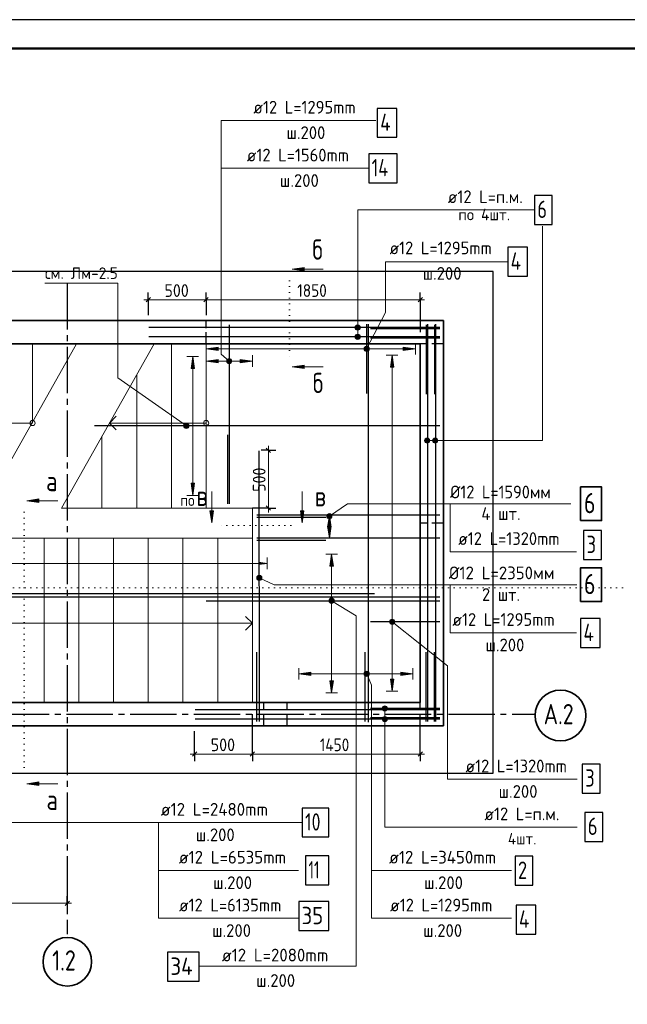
# Model space of a CAD drawing. Header units: millimetres. Extents: x 0 to 21000, y 0 to 14850.
# Tile 3 of 9: x 5428 to 10678, y 6344 to 14850. Entities that reach past the tile are written whole.
import ezdxf

# ---------------------------------------------------------------- set-up
doc = ezdxf.new("R2010")
doc.units = ezdxf.units.MM
for name, pattern in [('______2', [135, 100, -35]), ('______5', [550, 400, -50, 50, -50]), ('______9', [50, 0, -50])]:
    doc.linetypes.add(name, pattern=pattern)
for name, color, linetype, lineweight in [('Standard', 7, 'Continuous', 25), ('Обрамление П-обр. равн.', 7, 'Continuous', 25), ('Общий01', 7, 'Continuous', 13), ('Общий02', 7, 'Continuous', 18), ('Позиционная метка линия выноска', 7, 'Continuous', 13), ('Размерная линия_ общее', 7, 'Continuous', 13), ('Текст_ общее', 7, 'Continuous', 25), ('Фоновоя арматура Х1', 7, 'Continuous', 25)]:
    doc.layers.add(name, color=color, linetype=linetype, lineweight=lineweight)
doc.layers.add('ЖБ Лестница', color=7, linetype='Continuous', lineweight=25, true_color=0xe0e0ff)
doc.layers.add('ЖБ Стена верхний уровень', color=7, linetype='Continuous', lineweight=25, true_color=0x006e00)
doc.layers.add('Оси', color=7, linetype='______5', true_color=0x656565)
doc.styles.add('ISOCPEUR', font='txt')

msp = doc.modelspace()

# ---------------------------------------------------------------- hatches: boundary and pattern name
at = {"layer": 'Обрамление П-обр. равн.', "linetype": 'Continuous', "lineweight": 13, "transparency": 33554687}
msp.add_hatch(color=7, dxfattribs=at).paths.add_polyline_path([(7495.6, 10143), (7565.6, 10153), (7495.6, 10163)])
at = {"layer": 'Общий01', "linetype": 'Continuous', "lineweight": 13, "transparency": 33554687}
for points in [[(7886.2, 12679.4), (7781.2, 12694.4), (7886.2, 12709.4)], [(7886.2, 11835.8), (7781.2, 11850.8), (7886.2, 11865.8)], [(5593.9, 10679.3), (5488.9, 10694.3), (5593.9, 10709.3)], [(7101.7, 10607.8), (7086.7, 10502.8), (7071.7, 10607.8)], [(7884.3, 10607.8), (7869.3, 10502.8), (7854.3, 10607.8)], [(5593.9, 8234.8), (5488.9, 8249.8), (5593.9, 8264.8)]]:
    msp.add_hatch(color=7, dxfattribs=at).paths.add_polyline_path(points, flags=16)
at = {"layer": 'Общий02', "linetype": 'Continuous', "lineweight": 13, "transparency": 33554687}
for points in [[(7143.6, 11991.4), (7038.6, 12006.4), (7143.6, 12021.4)], [(6908.4, 11835.5), (6923.4, 11940.5), (6938.4, 11835.5)], [(7143.6, 11885.6), (7038.6, 11900.6), (7143.6, 11915.6)], [(8630.5, 11847.4), (8645.5, 11952.4), (8660.5, 11847.4)], [(8088.9, 10465.3), (8103.9, 10570.3), (8118.9, 10465.3)], [(8108.4, 10128.3), (8123.4, 10233.3), (8138.4, 10128.3)], [(7943.6, 9184.2), (7838.6, 9199.1), (7943.6, 9214.1)]]:
    msp.add_hatch(color=7, dxfattribs=at).paths.add_polyline_path(points, flags=16)
for points in [[(8742.6, 11991.4), (8847.6, 12006.4), (8742.6, 12021.4)], [(7333.6, 11885.6), (7438.6, 11900.6), (7333.6, 11915.6)], [(6908.4, 10845.8), (6923.4, 10740.8), (6938.4, 10845.8)], [(8088.9, 10475.3), (8103.9, 10370.3), (8118.9, 10475.3)], [(8721.3, 9184.2), (8826.3, 9199.1), (8721.3, 9214.1)], [(8108.4, 9138.6), (8123.4, 9033.6), (8138.4, 9138.6)], [(8630.5, 9153.4), (8645.5, 9048.4), (8660.5, 9153.4)]]:
    msp.add_hatch(color=7, dxfattribs=at).paths.add_polyline_path(points)
at = {"layer": 'Текст_ общее', "linetype": 'Continuous', "lineweight": 13, "transparency": 33554687}
for points in [[(8367.7, 12201.6), (8329, 12201.6), (8325.8, 12190.4)], [(8367.7, 12201.6), (8325.8, 12190.4), (8370.8, 12190.4)], [(8370.8, 12190.4), (8325.8, 12190.4), (8329, 12179.1)], [(8359.6, 12209.7), (8337.1, 12209.7), (8329, 12201.6)], [(8359.6, 12209.7), (8329, 12201.6), (8367.7, 12201.6)], [(8370.8, 12190.4), (8329, 12179.1), (8367.7, 12179.1)], [(8367.7, 12179.1), (8329, 12179.1), (8337.1, 12171)], [(8337.1, 12209.7), (8359.6, 12209.7), (8348.3, 12212.9)], [(8367.7, 12179.1), (8337.1, 12171), (8359.6, 12171)], [(8359.6, 12171), (8337.1, 12171), (8348.3, 12167.9)], [(8367.7, 12121.6), (8329, 12121.6), (8325.8, 12110.4)], [(8367.7, 12121.6), (8325.8, 12110.4), (8370.8, 12110.4)], [(8370.8, 12110.4), (8325.8, 12110.4), (8329, 12099.1)], [(8359.6, 12129.7), (8337.1, 12129.7), (8329, 12121.6)], [(8359.6, 12129.7), (8329, 12121.6), (8367.7, 12121.6)], [(8370.8, 12110.4), (8329, 12099.1), (8367.7, 12099.1)], [(8367.7, 12099.1), (8329, 12099.1), (8337.1, 12091)], [(8337.1, 12129.7), (8359.6, 12129.7), (8348.3, 12132.9)], [(8367.7, 12099.1), (8337.1, 12091), (8359.6, 12091)], [(8359.6, 12091), (8337.1, 12091), (8348.3, 12087.9)], [(8445.6, 11996.1), (8405.6, 12016.8), (8403.2, 12005.4)], [(8445.6, 11996.1), (8403.2, 12005.4), (8437.6, 11987.5)], [(8437.6, 11987.5), (8403.2, 12005.4), (8406.7, 11994.4)], [(8447.9, 12007.5), (8413.6, 12025.3), (8405.6, 12016.8)], [(8447.9, 12007.5), (8405.6, 12016.8), (8445.6, 11996.1)], [(8437.6, 11987.5), (8406.7, 11994.4), (8426.7, 11984.1)], [(8426.7, 11984.1), (8406.7, 11994.4), (8415.2, 11986.5)], [(8444.5, 12018.4), (8424.5, 12028.8), (8413.6, 12025.3)], [(8444.5, 12018.4), (8413.6, 12025.3), (8447.9, 12007.5)], [(8424.5, 12028.8), (8444.5, 12018.4), (8436, 12026.4)], [(7216.6, 11904.6), (7231.2, 11921.7), (7221.5, 11915.2)], [(7231.2, 11921.7), (7216.6, 11904.6), (7217.5, 11893.2)], [(7231.2, 11921.7), (7217.5, 11893.2), (7242.6, 11922.6)], [(7242.6, 11922.6), (7217.5, 11893.2), (7224, 11883.5)], [(7242.6, 11922.6), (7224, 11883.5), (7253.2, 11917.7)], [(7253.2, 11917.7), (7224, 11883.5), (7234.6, 11878.5)], [(7253.2, 11917.7), (7234.6, 11878.5), (7259.7, 11907.9)], [(7259.7, 11907.9), (7234.6, 11878.5), (7246, 11879.4)], [(7259.7, 11907.9), (7246, 11879.4), (7260.6, 11896.5)], [(7260.6, 11896.5), (7246, 11879.4), (7255.7, 11885.9)], [(6845.5, 11342.4), (6858.4, 11360.9), (6849.4, 11353.5)], [(6858.4, 11360.9), (6845.5, 11342.4), (6847.5, 11331.2)], [(6858.4, 11360.9), (6847.5, 11331.2), (6869.7, 11362.8)], [(6869.7, 11362.8), (6847.5, 11331.2), (6854.9, 11322.1)], [(6869.7, 11362.8), (6854.9, 11322.1), (6880.7, 11359)], [(6880.7, 11359), (6854.9, 11322.1), (6865.9, 11318.2)], [(6880.7, 11359), (6865.9, 11318.2), (6888.1, 11349.9)], [(6888.1, 11349.9), (6865.9, 11318.2), (6877.2, 11320.2)], [(6888.1, 11349.9), (6877.2, 11320.2), (6890.1, 11338.6)], [(6890.1, 11338.6), (6877.2, 11320.2), (6886.2, 11327.6)], [(8937.2, 11194.8), (8937.2, 11233.5), (8929.1, 11225.4)], [(8948.4, 11191.6), (8948.4, 11236.6), (8937.2, 11233.5)], [(8948.4, 11191.6), (8937.2, 11233.5), (8937.2, 11194.8)], [(8959.7, 11194.8), (8959.7, 11233.5), (8948.4, 11236.6)], [(8959.7, 11194.8), (8948.4, 11236.6), (8948.4, 11191.6)], [(8967.8, 11202.9), (8967.8, 11225.4), (8959.7, 11233.5)], [(8967.8, 11202.9), (8959.7, 11233.5), (8959.7, 11194.8)], [(9007.2, 11194.8), (9007.2, 11233.5), (8999.1, 11225.4)], [(9018.4, 11191.6), (9018.4, 11236.6), (9007.2, 11233.5)], [(9018.4, 11191.6), (9007.2, 11233.5), (9007.2, 11194.8)], [(9029.7, 11194.8), (9029.7, 11233.5), (9018.4, 11236.6)], [(9029.7, 11194.8), (9018.4, 11236.6), (9018.4, 11191.6)], [(9037.8, 11202.9), (9037.8, 11225.4), (9029.7, 11233.5)], [(9037.8, 11202.9), (9029.7, 11233.5), (9029.7, 11194.8)], [(8929.1, 11202.9), (8929.1, 11225.4), (8925.9, 11214.1)], [(8937.2, 11194.8), (8929.1, 11225.4), (8929.1, 11202.9)], [(8967.8, 11225.4), (8967.8, 11202.9), (8970.9, 11214.1)], [(8999.1, 11202.9), (8999.1, 11225.4), (8995.9, 11214.1)], [(9007.2, 11194.8), (8999.1, 11225.4), (8999.1, 11202.9)], [(9037.8, 11225.4), (9037.8, 11202.9), (9040.9, 11214.1)], [(8105.5, 10538), (8083.8, 10570.1), (8081.6, 10558.8)], [(8105.5, 10538), (8081.6, 10558.8), (8094.2, 10540.2)], [(8094.2, 10540.2), (8081.6, 10558.8), (8085.3, 10547.7)], [(8116.5, 10541.7), (8091.3, 10579), (8083.8, 10570.1)], [(8116.5, 10541.7), (8083.8, 10570.1), (8105.5, 10538)], [(8124.1, 10550.6), (8102.4, 10582.7), (8091.3, 10579)], [(8124.1, 10550.6), (8091.3, 10579), (8116.5, 10541.7)], [(8126.2, 10561.9), (8113.6, 10580.5), (8102.4, 10582.7)], [(8126.2, 10561.9), (8102.4, 10582.7), (8124.1, 10550.6)], [(8113.6, 10580.5), (8126.2, 10561.9), (8122.5, 10572.9)], [(7480.2, 10014.9), (7485.7, 10046.1), (7476.2, 10025.7)], [(7476.2, 10025.7), (7485.7, 10046.1), (7478.1, 10037.2)], [(7489, 10007.3), (7496.5, 10050), (7480.2, 10014.9)], [(7480.2, 10014.9), (7496.5, 10050), (7485.7, 10046.1)], [(7489, 10007.3), (7508, 10048.1), (7496.5, 10050)], [(7500.6, 10005.4), (7508, 10048.1), (7489, 10007.3)], [(7500.6, 10005.4), (7516.9, 10040.5), (7508, 10048.1)], [(7511.3, 10009.3), (7516.9, 10040.5), (7500.6, 10005.4)], [(7511.3, 10009.3), (7520.8, 10029.7), (7516.9, 10040.5)], [(7520.8, 10029.7), (7511.3, 10009.3), (7518.9, 10018.2)], [(8103.8, 9819.9), (8112.8, 9850.2), (8101.1, 9831)], [(8101.1, 9831), (8112.8, 9850.2), (8104.2, 9842.2)], [(8111.7, 9811.3), (8123.9, 9852.9), (8103.8, 9819.9)], [(8103.8, 9819.9), (8123.9, 9852.9), (8112.8, 9850.2)], [(8111.7, 9811.3), (8135.1, 9849.8), (8123.9, 9852.9)], [(8123, 9808.2), (8135.1, 9849.8), (8111.7, 9811.3)], [(8123, 9808.2), (8143.1, 9841.2), (8135.1, 9849.8)], [(8134.1, 9810.9), (8143.1, 9841.2), (8123, 9808.2)], [(8134.1, 9810.9), (8145.8, 9830.1), (8143.1, 9841.2)], [(8145.8, 9830.1), (8134.1, 9810.9), (8142.7, 9818.8)], [(8624.7, 9640.2), (8637.4, 9669.2), (8623.4, 9651.6)], [(8623.4, 9651.6), (8637.4, 9669.2), (8627.9, 9662.3)], [(8631.6, 9630.7), (8648.7, 9670.5), (8624.7, 9640.2)], [(8624.7, 9640.2), (8648.7, 9670.5), (8637.4, 9669.2)], [(8631.6, 9630.7), (8659.5, 9666), (8648.7, 9670.5)], [(8642.3, 9626.2), (8659.5, 9666), (8631.6, 9630.7)], [(8642.3, 9626.2), (8666.4, 9656.5), (8659.5, 9666)], [(8653.7, 9627.5), (8666.4, 9656.5), (8642.3, 9626.2)], [(8653.7, 9627.5), (8667.7, 9645.2), (8666.4, 9656.5)], [(8667.7, 9645.2), (8653.7, 9627.5), (8663.2, 9634.4)], [(8404.3, 9202.1), (8440, 9217), (8429.4, 9221.3)], [(8404.3, 9202.1), (8429.4, 9221.3), (8408.6, 9212.7)], [(8405.7, 9190.5), (8440, 9217), (8404.3, 9202.1)], [(8405.7, 9190.5), (8447.2, 9207.8), (8440, 9217)], [(8412.9, 9181.3), (8447.2, 9207.8), (8405.7, 9190.5)], [(8408.6, 9212.7), (8429.4, 9221.3), (8417.8, 9219.9)], [(8412.9, 9181.3), (8448.6, 9196.2), (8447.2, 9207.8)], [(8423.5, 9177), (8448.6, 9196.2), (8412.9, 9181.3)], [(8423.5, 9177), (8444.3, 9185.6), (8448.6, 9196.2)], [(8444.3, 9185.6), (8423.5, 9177), (8435.1, 9178.4)], [(8560, 8900.1), (8605, 8900.1), (8601.9, 8911.3)], [(8560, 8900.1), (8601.9, 8911.3), (8563.2, 8911.3)], [(8563.2, 8888.8), (8605, 8900.1), (8560, 8900.1)], [(8563.2, 8911.3), (8601.9, 8911.3), (8593.8, 8919.4)], [(8563.2, 8911.3), (8593.8, 8919.4), (8571.3, 8919.4)], [(8563.2, 8888.8), (8601.9, 8888.8), (8605, 8900.1)], [(8571.3, 8880.7), (8601.9, 8888.8), (8563.2, 8888.8)], [(8571.3, 8919.4), (8593.8, 8919.4), (8582.5, 8922.6)], [(8571.3, 8880.7), (8593.8, 8880.7), (8601.9, 8888.8)], [(8593.8, 8880.7), (8571.3, 8880.7), (8582.5, 8877.6)], [(8560, 8808.1), (8605, 8808.1), (8601.9, 8819.4)], [(8560, 8808.1), (8601.9, 8819.4), (8563.2, 8819.4)], [(8563.2, 8796.9), (8605, 8808.1), (8560, 8808.1)], [(8563.2, 8819.4), (8601.9, 8819.4), (8593.8, 8827.5)], [(8563.2, 8819.4), (8593.8, 8827.5), (8571.3, 8827.5)], [(8563.2, 8796.9), (8601.9, 8796.9), (8605, 8808.1)], [(8571.3, 8788.8), (8601.9, 8796.9), (8563.2, 8796.9)], [(8571.3, 8827.5), (8593.8, 8827.5), (8582.5, 8830.6)], [(8571.3, 8788.8), (8593.8, 8788.8), (8601.9, 8796.9)], [(8593.8, 8788.8), (8571.3, 8788.8), (8582.5, 8785.6)]]:
    msp.add_hatch(color=7, dxfattribs=at).paths.add_polyline_path(points)

# ---------------------------------------------------------------- linework, layer by layer
at = {"color": 7, "linetype": 'Continuous', "lineweight": 25, "transparency": 33554687}
for p, q in [((9057.6, 12190.4), (6544.6, 12190.3)), ((9057.6, 12190.4), (6544.6, 12190.3)), ((8953.7, 8786.5), (8953.6, 12219.4)), ((8953.7, 8786.5), (8953.6, 12219.4)), ((9023.7, 8786.5), (9023.6, 12219.4)), ((9023.7, 8786.5), (9023.6, 12219.4)), ((9057.6, 12110.4), (6544.6, 12110.3)), ((9057.6, 12110.4), (6544.6, 12110.3)), ((9057.6, 11340.5), (6075.3, 11340.5)), ((7498.6, 8786.5), (7498.4, 11124.7)), ((7498.6, 8786.5), (7498.4, 11124.7)), ((9057.6, 10570.4), (7475.6, 10570.3)), ((9057.6, 10570.4), (7475.6, 10570.3)), ((9057.6, 10370.4), (7475.6, 10370.3)), ((9057.6, 10370.4), (7475.6, 10370.3)), ((2419.6, 9891.6), (8492.6, 9891.6)), ((9057.6, 9860.5), (3384.7, 9860.5)), ((9057.6, 8888.1), (6944.6, 8888.2)), ((9057.6, 8888.1), (6944.6, 8888.2)), ((9057.6, 8808.1), (6944.6, 8808.2)), ((9057.6, 8808.1), (6944.6, 8808.2))]:
    msp.add_line(p, q, dxfattribs=at)
for points in [[(9874.9, 13081.8), (10029.9, 13081.8), (10029.9, 13331.8), (9874.9, 13331.8), (9874.9, 13081.8)], [(10311.7, 7751.6), (10466.7, 7751.6), (10466.7, 8001.6), (10311.7, 8001.6), (10311.7, 7751.6)], [(7898.7, 7376), (8098.7, 7376), (8098.7, 7626), (7898.7, 7626), (7898.7, 7376)], [(7838.7, 6980.9), (8098.7, 6980.9), (8098.7, 7230.9), (7838.7, 7230.9), (7838.7, 6980.9)]]:
    msp.add_lwpolyline(points, dxfattribs=at)
at = {"layer": 'Standard', "color": 7, "linetype": 'Continuous', "lineweight": 25, "transparency": 33554687}
msp.add_lwpolyline([(0, 0), (21000, 0), (21000, 14850), (0, 14850), (0, 0)], close=True, dxfattribs=at)
at = {"layer": 'Standard', "color": 7, "linetype": 'Continuous', "lineweight": 13, "transparency": 33554687}
msp.add_lwpolyline([(21000, 14850), (0, 14850), (0, 0), (21000, 0), (21000, 14850)], dxfattribs=at)
at = {"layer": 'Standard', "color": 7, "linetype": 'Continuous', "lineweight": 50, "transparency": 33554687}
msp.add_lwpolyline([(1000, 14600), (20750, 14600), (20750, 250), (1000, 250), (1000, 14600)], close=True, dxfattribs=at)
at = {"layer": 'Standard', "color": 254, "linetype": 'Continuous', "lineweight": 25, "true_color": 0xc4c4ff, "transparency": 33554687}
msp.add_lwpolyline([(1883, 8340.8), (9518.9, 8340.8), (9518.9, 12673.7), (1883, 12673.7), (1883, 8340.8)], dxfattribs=at)
at = {"layer": 'ЖБ Лестница', "color": 253, "linetype": 'Continuous', "lineweight": 13, "true_color": 0xa0a0a0, "transparency": 33554687}
for p, q in [((5118.6, 10630.5), (5918.4, 12050.5)), ((5538.6, 12050.5), (5538.6, 11365.5)), ((5788.6, 10630.5), (6588.4, 12050.5)), ((6738.6, 12050.5), (6738.6, 10630.5)), ((7038.6, 12050.5), (7038.6, 10630.5)), ((7038.6, 12050.5), (7038.6, 10630.5)), ((6438.6, 11784.6), (6438.6, 10630.5)), ((6262.6, 11425.5), (6202.6, 11365.5)), ((5538.6, 11365.5), (4938.6, 11365.5)), ((5516.1, 11365.5), (5516.1, 11365.5)), ((5538.6, 11388), (5538.6, 11388)), ((5538.6, 11343), (5538.6, 11343)), ((5561.1, 11365.5), (5561.1, 11365.5)), ((7038.6, 11365.5), (6202.6, 11365.5)), ((6202.6, 11365.5), (6277.6, 11365.5)), ((6202.6, 11365.5), (6202.6, 11365.5)), ((6202.6, 11365.5), (6202.6, 11365.5)), ((6202.6, 11365.5), (6202.6, 11365.5)), ((6202.6, 11365.5), (6262.6, 11305.5)), ((7016.1, 11365.5), (7016.1, 11365.5)), ((7038.6, 11388), (7038.6, 11388)), ((7038.6, 11343), (7038.6, 11343)), ((7061.1, 11365.5), (7061.1, 11365.5)), ((6138.6, 11251.9), (6138.6, 10630.5)), ((5838.6, 10719.3), (5838.6, 10630.5)), ((7088.6, 10630.5), (5788.6, 10630.5)), ((7088.6, 10630.5), (7438.6, 10630.5)), ((7438.6, 10630.5), (7438.6, 8950.5)), ((5776.8, 10370.5), (4138.6, 10370.5)), ((5638.6, 10370.5), (5638.6, 8950.5)), ((5776.8, 10370.5), (7438.6, 10370.5)), ((5938.6, 10370.5), (5938.6, 8950.5)), ((6238.6, 10370.5), (6238.6, 8950.5)), ((6538.6, 10370.5), (6538.6, 8950.5)), ((6838.6, 10370.5), (6838.6, 8950.5)), ((7138.6, 10370.5), (7138.6, 8950.5)), ((4138.6, 9635.5), (7438.6, 9635.5)), ((7438.6, 9635.5), (7363.6, 9635.5)), ((7438.6, 9635.5), (7378.6, 9695.5)), ((7378.6, 9575.5), (7438.6, 9635.5)), ((7438.6, 9635.5), (7438.6, 9635.5)), ((7438.6, 9635.5), (7438.6, 9635.5)), ((7438.6, 9635.5), (7438.6, 9635.5))]:
    msp.add_line(p, q, dxfattribs=at)
for centre in [(5538.6, 11365.5), (7038.6, 11365.5)]:
    msp.add_circle(centre, 22.5, dxfattribs=at)
at = {"layer": 'ЖБ Стена верхний уровень', "color": 7, "linetype": 'Continuous', "lineweight": 35, "transparency": 33554687}
for p, q in [((9088.6, 12250.5), (2388.6, 12250.5)), ((9088.6, 12050.5), (9088.6, 12250.5)), ((2588.6, 12050.5), (8888.6, 12050.5)), ((8888.6, 12050.5), (8888.6, 8950.5)), ((9088.6, 8750.5), (9088.6, 12050.5)), ((8888.6, 8950.5), (5058.6, 8950.5)), ((5058.6, 8750.5), (8888.6, 8750.5)), ((8888.6, 8750.5), (9088.6, 8750.5))]:
    msp.add_line(p, q, dxfattribs=at)
at = {"layer": 'ЖБ Стена верхний уровень', "color": 253, "linetype": '______2', "lineweight": -3, "true_color": 0xababab, "transparency": 33554687}
for p, q in [((7038.6, 12050.5), (7038.6, 12250.5)), ((9088.6, 12050.5), (8888.6, 12050.5)), ((9088.6, 10500.5), (8888.6, 10500.5)), ((7538.6, 8750.5), (7538.6, 8950.5)), ((7738.6, 8750.5), (7738.6, 8950.5)), ((8888.6, 8750.5), (8888.6, 8950.5))]:
    msp.add_line(p, q, dxfattribs=at)
at = {"layer": 'Обрамление П-обр. равн.', "color": 7, "linetype": 'Continuous', "lineweight": 25, "transparency": 33554687}
for p, q in [((8425.6, 12219.5), (8425.6, 11621)), ((9057.6, 12178.4), (8459, 12178.4)), ((8941.4, 12214.5), (8941.4, 11616)), ((9011.4, 12214.5), (9011.4, 11616)), ((9057.6, 12098.4), (8459, 12098.4)), ((7225.6, 10666.2), (7225.6, 11264.8)), ((7475.6, 10552.4), (8074.2, 10552.4)), ((7475.6, 10352.4), (8074.2, 10352.4)), ((7037.9, 9830.5), (9057.2, 9830.5)), ((9057.6, 9648.4), (8459, 9648.4)), ((7476.4, 8786.2), (7476.4, 9384.8)), ((8414.4, 8786.2), (8414.4, 9384.8)), ((8941.4, 8786.2), (8941.4, 9384.8)), ((9011.4, 8786.2), (9011.4, 9384.8)), ((9057.6, 8900.1), (8459, 8900.1)), ((9057.6, 8820.1), (8459, 8820.1))]:
    msp.add_line(p, q, dxfattribs=at)
at = {"layer": 'Обрамление П-обр. равн.', "color": 251, "linetype": 'Continuous', "lineweight": 13, "true_color": 0x494949, "transparency": 33554687}
for p, q in [((4236.7, 10153), (7495.6, 10153)), ((7565.6, 10153), (7495.6, 10163)), ((7495.6, 10163), (7495.6, 10143)), ((7495.6, 10143), (7565.6, 10153)), ((7565.6, 10153), (7565.6, 10203)), ((7565.6, 10153), (7565.6, 10103)), ((7565.6, 10153), (7565.6, 10153))]:
    msp.add_line(p, q, dxfattribs=at)
at = {"layer": 'Обрамление П-обр. равн.', "color": 7, "linetype": 'Continuous', "lineweight": 25, "transparency": 33554687}
for points in [[(8517.9, 13834), (8687.9, 13834), (8687.9, 14084), (8517.9, 14084), (8517.9, 13834)], [(9644.6, 12634.5), (9814.6, 12634.5), (9814.6, 12884.5), (9644.6, 12884.5), (9644.6, 12634.5)], [(10300.9, 10187.3), (10455.9, 10187.3), (10455.9, 10437.3), (10300.9, 10437.3), (10300.9, 10187.3)], [(10274.2, 9427.1), (10444.2, 9427.1), (10444.2, 9677.1), (10274.2, 9677.1), (10274.2, 9427.1)], [(10289.2, 8169.3), (10444.2, 8169.3), (10444.2, 8419.3), (10289.2, 8419.3), (10289.2, 8169.3)], [(7868.7, 7789.5), (8098.7, 7789.5), (8098.7, 8039.5), (7868.7, 8039.5), (7868.7, 7789.5)], [(9716.6, 6949.9), (9886.6, 6949.9), (9886.6, 7199.9), (9716.6, 7199.9), (9716.6, 6949.9)], [(6704.8, 6543), (6979.8, 6543), (6979.8, 6793), (6704.8, 6793), (6704.8, 6543)]]:
    msp.add_lwpolyline(points, dxfattribs=at)
at = {"layer": 'Общий01', "color": 7, "linetype": 'Continuous', "lineweight": 13, "transparency": 33554687}
for p, q in [((7781.2, 12694.4), (7886.2, 12709.4)), ((7781.2, 12694.4), (8051.2, 12694.4)), ((7781.2, 12694.4), (7781.2, 12694.4)), ((7781.2, 12694.4), (7781.2, 12694.4)), ((7781.2, 12694.4), (7781.2, 12694.4)), ((7886.2, 12679.4), (7781.2, 12694.4)), ((7886.2, 12709.4), (7886.2, 12679.4)), ((7886.2, 12694.4), (7893.7, 12694.4)), ((7781.2, 11850.8), (7886.2, 11865.8)), ((7781.2, 11850.8), (8051.2, 11850.8)), ((7781.2, 11850.8), (7781.2, 11850.8)), ((7781.2, 11850.8), (7781.2, 11850.8)), ((7781.2, 11850.8), (7781.2, 11850.8)), ((7886.2, 11835.8), (7781.2, 11850.8)), ((7886.2, 11865.8), (7886.2, 11835.8)), ((7886.2, 11850.8), (7893.7, 11850.8)), ((7086.7, 10502.8), (7086.7, 10772.8)), ((7869.3, 10502.8), (7869.3, 10772.8)), ((5488.9, 10694.3), (5593.9, 10709.3)), ((5488.9, 10694.3), (5758.8, 10694.3)), ((5488.9, 10694.3), (5488.9, 10694.3)), ((5488.9, 10694.3), (5488.9, 10694.3)), ((5488.9, 10694.3), (5488.9, 10694.3)), ((5593.9, 10679.3), (5488.9, 10694.3)), ((5593.9, 10709.3), (5593.9, 10679.3)), ((5593.9, 10694.3), (5601.4, 10694.3)), ((7086.7, 10502.8), (7071.7, 10607.8)), ((7071.7, 10607.8), (7101.7, 10607.8)), ((7086.7, 10607.8), (7086.7, 10615.3)), ((7101.7, 10607.8), (7086.7, 10502.8)), ((7869.3, 10502.8), (7854.3, 10607.8)), ((7854.3, 10607.8), (7884.3, 10607.8)), ((7869.3, 10607.8), (7869.3, 10615.3)), ((7884.3, 10607.8), (7869.3, 10502.8)), ((7086.7, 10502.8), (7086.7, 10502.8)), ((7086.7, 10502.8), (7086.7, 10502.8)), ((7086.7, 10502.8), (7086.7, 10502.8)), ((7869.3, 10502.8), (7869.3, 10502.8)), ((7869.3, 10502.8), (7869.3, 10502.8)), ((7869.3, 10502.8), (7869.3, 10502.8)), ((5488.9, 8249.8), (5593.9, 8264.8)), ((5593.9, 8264.8), (5593.9, 8234.8)), ((5488.9, 8249.8), (5758.8, 8249.8)), ((5488.9, 8249.8), (5488.9, 8249.8)), ((5488.9, 8249.8), (5488.9, 8249.8)), ((5488.9, 8249.8), (5488.9, 8249.8)), ((5593.9, 8234.8), (5488.9, 8249.8)), ((5593.9, 8249.8), (5601.4, 8249.8))]:
    msp.add_line(p, q, dxfattribs=at)
at = {"layer": 'Общий01', "color": 7, "linetype": '______9', "lineweight": 13, "transparency": 33554687}
for p, q in [((7759.6, 12594.4), (7759.6, 11927.6)), ((5467.2, 10594.4), (5467.2, 8326.5)), ((7769.4, 10481.2), (7163.5, 10481.2)), ((10635.7, 9941.5), (1611.9, 9941.5))]:
    msp.add_line(p, q, dxfattribs=at)
at = {"layer": 'Общий02', "color": 251, "linetype": 'Continuous', "lineweight": 13, "true_color": 0x494949, "transparency": 33554687}
for p, q in [((7038.6, 12056.4), (7038.6, 11956.4)), ((7038.6, 12006.4), (7143.6, 12021.4)), ((7038.6, 12006.4), (8847.6, 12006.4)), ((7038.6, 12006.4), (7038.6, 12006.4)), ((7038.6, 12006.4), (7038.6, 12006.4)), ((7038.6, 12006.4), (7038.6, 12006.4)), ((7143.6, 11991.4), (7038.6, 12006.4)), ((7143.6, 12021.4), (7143.6, 11991.4)), ((7143.6, 12006.4), (7151.1, 12006.4)), ((8742.6, 12006.4), (8735.1, 12006.4)), ((8847.6, 12006.4), (8742.6, 12021.4)), ((8742.6, 12021.4), (8742.6, 11991.4)), ((8742.6, 11991.4), (8847.6, 12006.4)), ((8847.6, 12056.4), (8847.6, 11956.4)), ((8847.6, 12006.4), (8847.6, 12006.4)), ((8847.6, 12006.4), (8847.6, 12006.4)), ((8847.6, 12006.4), (8847.6, 12006.4)), ((6973.4, 11940.5), (6873.4, 11940.5)), ((6908.4, 11835.5), (6923.4, 11940.5)), ((6923.4, 11940.5), (6923.4, 10740.8)), ((6923.4, 11940.5), (6923.4, 11940.5)), ((6923.4, 11940.5), (6923.4, 11940.5)), ((6923.4, 11940.5), (6923.4, 11940.5)), ((6923.4, 11940.5), (6938.4, 11835.5)), ((7038.6, 11850.6), (7038.6, 11950.6)), ((7038.6, 11900.6), (7143.6, 11915.6)), ((7143.6, 11915.6), (7143.6, 11885.6)), ((7438.6, 11900.6), (7333.6, 11915.6)), ((7333.6, 11915.6), (7333.6, 11885.6)), ((7438.6, 11850.6), (7438.6, 11950.6)), ((8595.5, 11952.4), (8695.5, 11952.4)), ((8630.5, 11847.4), (8645.5, 11952.4)), ((8645.5, 11952.4), (8645.5, 9048.4)), ((8645.5, 11952.4), (8645.5, 11952.4)), ((8645.5, 11952.4), (8645.5, 11952.4)), ((8645.5, 11952.4), (8645.5, 11952.4)), ((8645.5, 11952.4), (8660.5, 11847.4)), ((6938.4, 11835.5), (6908.4, 11835.5)), ((6923.4, 11835.5), (6923.4, 11828)), ((7038.6, 11900.6), (7438.6, 11900.6)), ((7038.6, 11900.6), (7038.6, 11900.6)), ((7038.6, 11900.6), (7038.6, 11900.6)), ((7038.6, 11900.6), (7038.6, 11900.6)), ((7143.6, 11885.6), (7038.6, 11900.6)), ((7143.6, 11900.6), (7151.1, 11900.6)), ((7333.6, 11900.6), (7326.1, 11900.6)), ((7333.6, 11885.6), (7438.6, 11900.6)), ((7438.6, 11900.6), (7438.6, 11900.6)), ((7438.6, 11900.6), (7438.6, 11900.6)), ((7438.6, 11900.6), (7438.6, 11900.6)), ((8660.5, 11847.4), (8630.5, 11847.4)), ((8645.5, 11847.4), (8645.5, 11839.9)), ((6938.4, 10845.8), (6908.4, 10845.8)), ((6908.4, 10845.8), (6923.4, 10740.8)), ((6923.4, 10845.8), (6923.4, 10853.3)), ((6923.4, 10740.8), (6938.4, 10845.8)), ((6973.4, 10740.8), (6873.4, 10740.8)), ((6923.4, 10740.8), (6923.4, 10740.8)), ((6923.4, 10740.8), (6923.4, 10740.8)), ((6923.4, 10740.8), (6923.4, 10740.8)), ((8053.9, 10570.3), (8153.9, 10570.3)), ((8088.9, 10465.3), (8103.9, 10570.3)), ((8103.9, 10570.3), (8103.9, 10370.3)), ((8103.9, 10570.3), (8103.9, 10570.3)), ((8103.9, 10570.3), (8103.9, 10570.3)), ((8103.9, 10570.3), (8103.9, 10570.3)), ((8103.9, 10570.3), (8118.9, 10465.3)), ((8118.9, 10475.3), (8088.9, 10475.3)), ((8088.9, 10475.3), (8103.9, 10370.3)), ((8118.9, 10465.3), (8088.9, 10465.3)), ((8103.9, 10475.3), (8103.9, 10482.8)), ((8103.9, 10370.3), (8118.9, 10475.3)), ((8103.9, 10465.3), (8103.9, 10457.8)), ((8053.9, 10370.3), (8153.9, 10370.3)), ((8103.9, 10370.3), (8103.9, 10370.3)), ((8103.9, 10370.3), (8103.9, 10370.3)), ((8103.9, 10370.3), (8103.9, 10370.3)), ((8173.4, 10233.3), (8073.4, 10233.3)), ((8108.4, 10128.3), (8123.4, 10233.3)), ((8123.4, 10233.3), (8123.4, 9033.6)), ((8123.4, 10233.3), (8123.4, 10233.3)), ((8123.4, 10233.3), (8123.4, 10233.3)), ((8123.4, 10233.3), (8123.4, 10233.3)), ((8123.4, 10233.3), (8138.4, 10128.3)), ((8138.4, 10128.3), (8108.4, 10128.3)), ((8123.4, 10128.3), (8123.4, 10120.8)), ((7838.6, 9149.1), (7838.6, 9249.1)), ((7838.6, 9199.1), (7943.6, 9214.1)), ((7838.6, 9199.1), (8826.3, 9199.1)), ((7838.6, 9199.1), (7838.6, 9199.1)), ((7838.6, 9199.1), (7838.6, 9199.1)), ((7838.6, 9199.1), (7838.6, 9199.1)), ((7943.6, 9184.2), (7838.6, 9199.1)), ((7943.6, 9214.1), (7943.6, 9184.2)), ((7943.6, 9199.1), (7951.1, 9199.1)), ((8721.3, 9199.1), (8713.8, 9199.1)), ((8826.3, 9199.1), (8721.3, 9214.1)), ((8721.3, 9214.1), (8721.3, 9184.2)), ((8721.3, 9184.2), (8826.3, 9199.1)), ((8826.3, 9149.1), (8826.3, 9249.1)), ((8826.3, 9199.1), (8826.3, 9199.1)), ((8826.3, 9199.1), (8826.3, 9199.1)), ((8826.3, 9199.1), (8826.3, 9199.1)), ((8138.4, 9138.6), (8108.4, 9138.6)), ((8108.4, 9138.6), (8123.4, 9033.6)), ((8123.4, 9138.6), (8123.4, 9146.1)), ((8123.4, 9033.6), (8138.4, 9138.6)), ((8660.5, 9153.4), (8630.5, 9153.4)), ((8630.5, 9153.4), (8645.5, 9048.4)), ((8645.5, 9153.4), (8645.5, 9160.9)), ((8645.5, 9048.4), (8660.5, 9153.4)), ((8173.4, 9033.6), (8073.4, 9033.6)), ((8123.4, 9033.6), (8123.4, 9033.6)), ((8123.4, 9033.6), (8123.4, 9033.6)), ((8123.4, 9033.6), (8123.4, 9033.6)), ((8595.5, 9048.4), (8695.5, 9048.4)), ((8645.5, 9048.4), (8645.5, 9048.4)), ((8645.5, 9048.4), (8645.5, 9048.4)), ((8645.5, 9048.4), (8645.5, 9048.4))]:
    msp.add_line(p, q, dxfattribs=at)
at = {"layer": 'Оси', "color": 8, "linetype": '______5', "lineweight": -3, "transparency": 33554687}
for p, q in [((5838.4, 12573.7), (5838.4, 6949.1)), ((1982.8, 8850.5), (9881.3, 8850.5))]:
    msp.add_line(p, q, dxfattribs=at)
at = {"layer": 'Оси', "color": 7, "linetype": 'Continuous', "lineweight": 35, "transparency": 33554687}
for centre, radius in [((10100.9, 8839.2), 219.6), ((5839.5, 6711.6), 209.6)]:
    msp.add_circle(centre, radius, dxfattribs=at)
at = {"layer": 'Позиционная метка линия выноска', "color": 7, "linetype": 'Continuous', "lineweight": 13, "transparency": 33554687}
for points in [[(7169.4, 13566.8), (7169.4, 13610.3), (7169.4, 13980.3), (8506.4, 13980.3)], [(9146.8, 10667), (9146.8, 10623.5), (9146.8, 10253.5), (10237.9, 10253.5)], [(9146.8, 9968), (9146.8, 9924.5), (9146.8, 9554.5), (10237.9, 9554.5)], [(6627.4, 7914.5), (6627.4, 7871), (6627.4, 7501), (7836.7, 7501)], [(8467.4, 7914.5), (8467.4, 7871), (8467.4, 7501), (9676.7, 7501)], [(6627.4, 7501), (6627.4, 7457.5), (6627.4, 7087.5), (7836.7, 7087.5)], [(8467.4, 7501), (8467.4, 7457.5), (8467.4, 7087.5), (9676.7, 7087.5)]]:
    msp.add_lwpolyline(points, dxfattribs=at)
at = {"layer": 'Размерная линия_ общее', "color": 7, "linetype": 'Continuous', "lineweight": 13, "transparency": 33554687}
for p, q in [((6538.6, 12430), (6501.1, 12430)), ((6538.6, 12430), (7038.6, 12430)), ((7038.6, 12430), (8888.6, 12430)), ((8888.6, 12430), (8926.1, 12430)), ((7577.3, 11130.7), (7577.3, 11168.2)), ((7577.3, 10630.5), (7577.3, 10593)), ((6938.6, 8505.7), (6901.1, 8505.7)), ((6938.6, 8505.7), (7438.6, 8505.7)), ((7438.6, 8505.7), (8888.6, 8505.7)), ((8888.6, 8505.7), (8926.1, 8505.7)), ((2588.4, 7216.6), (5838.4, 7216.6)), ((5838.4, 7216.6), (5875.9, 7216.6))]:
    msp.add_line(p, q, dxfattribs=at)
at = {"layer": 'Размерная линия_ общее', "color": 7, "linetype": 'Continuous', "lineweight": 25, "transparency": 33554687}
for p, q in [((6519.9, 12411.3), (6557.4, 12448.8)), ((7019.9, 12411.3), (7057.4, 12448.8)), ((8869.9, 12411.3), (8907.4, 12448.8)), ((7596, 11111.9), (7558.5, 11149.4)), ((7596, 10611.8), (7558.5, 10649.3)), ((6919.9, 8487), (6957.4, 8524.5)), ((7419.9, 8487), (7457.4, 8524.5)), ((8869.9, 8487), (8907.4, 8524.5)), ((5819.7, 7197.8), (5857.2, 7235.3))]:
    msp.add_line(p, q, dxfattribs=at)
at = {"layer": 'Размерная линия_ общее', "color": 253, "linetype": 'Continuous', "lineweight": -3, "true_color": 0xa0a0a0, "transparency": 33554687}
for p, q in [((6538.6, 12430), (6538.6, 12492.5)), ((6538.6, 12430), (6538.6, 12367.5)), ((6538.6, 12430), (6538.6, 12296.3)), ((7038.6, 12430), (7038.6, 12492.5)), ((7038.6, 12430), (7038.6, 12367.5)), ((7038.6, 12430), (7038.6, 12296.3)), ((8888.6, 12430), (8888.6, 12492.5)), ((8888.6, 12430), (8888.6, 12367.5)), ((8888.6, 12430), (8888.6, 12150.5)), ((7577.3, 11130.7), (7514.8, 11130.7)), ((7577.3, 11130.7), (7639.8, 11130.7)), ((7577.3, 11130.7), (7577.3, 11130.7)), ((7577.3, 10630.5), (7438.4, 10630.5)), ((7577.3, 10630.5), (7514.8, 10630.5)), ((7577.3, 10630.5), (7639.8, 10630.5)), ((8888.6, 8505.7), (8888.6, 8850.5)), ((6938.6, 8505.7), (6938.6, 8702.2)), ((6938.6, 8505.7), (6938.6, 8568.2)), ((7438.6, 8505.7), (7438.6, 8568.2)), ((8888.6, 8505.7), (8888.6, 8568.2)), ((6938.6, 8505.7), (6938.6, 8443.2)), ((7438.6, 8505.7), (7438.6, 8443.2)), ((8888.6, 8505.7), (8888.6, 8443.2)), ((5838.4, 7216.6), (5838.4, 7279.1)), ((5838.4, 7216.6), (5838.4, 7154.1)), ((5838.4, 7216.6), (5838.4, 7216.6))]:
    msp.add_line(p, q, dxfattribs=at)
at = {"layer": 'Размерная линия_ общее', "color": 7, "linetype": 'Continuous', "lineweight": 13, "transparency": 33554687}
msp.add_lwpolyline([(7577.3, 10630.5), (7577.3, 10721.6), (7577.3, 10721.6), (7577.3, 11130.7)], dxfattribs=at)
at = {"layer": 'Размерная линия_ общее', "color": 253, "linetype": 'Continuous', "lineweight": -3, "true_color": 0xa0a0a0, "transparency": 33554687}
msp.add_lwpolyline([(7438.6, 8505.7), (7438.6, 8514.2), (7438.6, 8514.2), (7438.6, 8685.4), (7438.6, 8685.4), (7438.6, 8850.5)], dxfattribs=at)
at = {"layer": 'Текст_ общее', "color": 7, "linetype": 'Continuous', "lineweight": 13, "transparency": 33554687}
for p, q in [((8325.8, 12190.4), (8325.8, 12190.4)), ((8348.3, 12212.9), (8348.3, 12212.9)), ((8348.3, 12190.4), (8348.3, 12110.4)), ((8348.3, 12167.9), (8348.3, 12167.9)), ((8370.8, 12190.4), (8370.8, 12190.4)), ((8325.8, 12110.4), (8325.8, 12110.4)), ((8348.3, 12132.9), (8348.3, 12132.9)), ((8348.3, 12087.9), (8348.3, 12087.9)), ((8370.8, 12110.4), (8370.8, 12110.4)), ((8405.6, 12016.8), (8405.6, 12016.8)), ((8436, 12026.4), (8436, 12026.4)), ((8445.6, 11996.1), (8445.6, 11996.1)), ((7221.5, 11915.2), (7221.5, 11915.2)), ((7253.2, 11917.7), (7253.2, 11917.7)), ((8415.2, 11986.5), (8415.2, 11986.5)), ((7224, 11883.5), (7224, 11883.5)), ((7255.7, 11885.9), (7255.7, 11885.9)), ((6849.4, 11353.5), (6849.4, 11353.5)), ((6854.9, 11322.1), (6854.9, 11322.1)), ((6880.7, 11359), (6880.7, 11359)), ((6886.2, 11327.6), (6886.2, 11327.6)), ((8948.4, 11236.6), (8948.4, 11236.6)), ((9018.4, 11236.6), (9018.4, 11236.6)), ((8925.9, 11214.1), (8925.9, 11214.1)), ((8948.4, 11191.6), (8948.4, 11191.6)), ((8970.9, 11214.1), (8970.9, 11214.1)), ((8995.9, 11214.1), (8995.9, 11214.1)), ((9058.4, 11214.1), (9018.4, 11214.1)), ((9018.4, 11191.6), (9018.4, 11191.6)), ((9040.9, 11214.1), (9040.9, 11214.1)), ((8085.3, 10547.7), (8085.3, 10547.7)), ((8091.3, 10579), (8091.3, 10579)), ((8122.5, 10572.9), (8122.5, 10572.9)), ((8116.5, 10541.7), (8116.5, 10541.7)), ((7478.1, 10037.2), (7478.1, 10037.2)), ((7508, 10048.1), (7508, 10048.1)), ((7489, 10007.3), (7489, 10007.3)), ((7518.9, 10018.2), (7518.9, 10018.2)), ((8104.2, 9842.2), (8104.2, 9842.2)), ((8111.7, 9811.3), (8111.7, 9811.3)), ((8135.1, 9849.8), (8135.1, 9849.8)), ((8142.7, 9818.8), (8142.7, 9818.8)), ((8627.9, 9662.3), (8627.9, 9662.3)), ((8631.6, 9630.7), (8631.6, 9630.7)), ((8659.5, 9666), (8659.5, 9666)), ((8663.2, 9634.4), (8663.2, 9634.4)), ((8405.7, 9190.5), (8405.7, 9190.5)), ((8417.8, 9219.9), (8417.8, 9219.9)), ((8447.2, 9207.8), (8447.2, 9207.8)), ((8435.1, 9178.4), (8435.1, 9178.4)), ((8560, 8900.1), (8560, 8900.1)), ((8582.5, 8922.6), (8582.5, 8922.6)), ((8582.5, 8877.6), (8582.5, 8877.6)), ((8605, 8900.1), (8605, 8900.1)), ((8560, 8808.1), (8560, 8808.1)), ((8582.5, 8830.6), (8582.5, 8830.6)), ((8582.5, 8750.5), (8582.5, 8808.1)), ((8582.5, 8785.6), (8582.5, 8785.6)), ((8605, 8808.1), (8605, 8808.1))]:
    msp.add_line(p, q, dxfattribs=at)
for points in [[(8443.9, 13566.8), (7169.4, 13566.8), (7169.4, 11959.8), (7238.6, 11900.6)], [(9878.3, 13206.8), (8348.3, 13206.8), (8348.3, 12190.4)], [(9945, 13067.6), (9945, 11214.1), (8948.4, 11214.1)], [(9644.6, 12759.5), (8588, 12759.5), (8588, 12319.5), (8425.6, 12006.4)], [(5646.1, 12573.7), (6276.5, 12573.7), (6276.5, 11755.8), (6867.8, 11340.5)], [(10191.4, 10667), (8261.5, 10667), (8103.9, 10560.3)], [(10243.1, 9968), (7626.8, 9968), (7498.5, 10027.7)], [(7866.7, 7914.5), (4566.7, 7914.5), (4566.7, 9582), (4318.1, 9830.5)], [(6979.8, 6674), (8336.5, 6674), (8336.5, 9700.8), (8123.4, 9830.5)], [(10246.2, 8289), (9124.2, 8289), (9124.2, 9269), (8645.5, 9648.4)], [(9676.7, 7501), (8467.4, 7501), (8467.4, 9101), (8426.4, 9199.1)], [(10244.3, 7875.3), (8582.5, 7875.3), (8582.5, 8900.1)]]:
    msp.add_lwpolyline(points, dxfattribs=at)
at = {"layer": 'Текст_ общее', "color": 7, "linetype": 'Continuous', "lineweight": 35, "transparency": 33554687}
for points in [[(10275, 10522.3), (10455.9, 10522.3), (10455.9, 10813.9), (10275, 10813.9), (10275, 10522.3)], [(10275, 9823.3), (10455.9, 9823.3), (10455.9, 10114.9), (10275, 10114.9), (10275, 9823.3)]]:
    msp.add_lwpolyline(points, dxfattribs=at)
at = {"layer": 'Текст_ общее', "color": 7, "linetype": 'Continuous', "lineweight": 13, "transparency": 33554687}
for centre in [(8348.3, 12190.4), (8348.3, 12110.4), (8425.6, 12006.4), (7238.6, 11900.6), (6867.8, 11340.5), (8948.4, 11214.1), (9018.4, 11214.1), (8103.9, 10560.3), (7498.5, 10027.7), (8123.4, 9830.5), (8645.5, 9648.4), (8426.4, 9199.1), (8582.5, 8900.1), (8582.5, 8808.1)]:
    msp.add_circle(centre, 22.5, dxfattribs=at)
at = {"layer": 'Фоновоя арматура Х1', "color": 7, "linetype": 'Continuous', "lineweight": 25, "transparency": 33554687}
for p, q in [((7238.6, 12214.5), (7238.6, 10666.4)), ((8438.6, 12219.4), (8438.6, 8781.5))]:
    msp.add_line(p, q, dxfattribs=at)
for points in [[(8443.9, 13441.8), (8688.9, 13441.8), (8688.9, 13691.8), (8443.9, 13691.8), (8443.9, 13441.8)], [(9708, 7372.4), (9863, 7372.4), (9863, 7622.4), (9708, 7622.4), (9708, 7372.4)]]:
    msp.add_lwpolyline(points, dxfattribs=at)

# ---------------------------------------------------------------- texts
at = {"color": 7, "linetype": 'Continuous', "lineweight": 13, "transparency": 33554687, "attachment_point": 7, "style": 'ISOCPEUR'}
for s, insert, char_height, width in [('\\W0.94;ø12 L=п.м. ', (9127.4, 13265.4), 110, 799.57), ('\\W0.78;6', (9899.9, 13136.8), 150, 163.203), ('\\W0.94;ø12 L=п.м. ', (9443.7, 7934), 110, 799.577), ('\\W0.78;6', (10336.7, 7806.6), 150, 163.203), ('\\W0.96;ø12 L=6535mm ', (6802.6, 7559.7), 110, 1075.258), ('\\W0.63;11', (7923.7, 7431), 150, 196.875), ('\\W0.95;ш.200 ', (7099.6, 7339.7), 110, 481.065), ('\\W0.94;ø12 L=6135mm ', (6804.6, 7146.2), 110, 1052.191), ('\\W0.87;35', (7863.7, 7035.9), 150, 275.406), ('\\W0.95;ш.200 ', (7090.6, 6926.2), 110, 481.065)]:
    msp.add_mtext(s, dxfattribs=dict(at, insert=insert, char_height=char_height, width=width))
at = {"layer": 'Standard', "color": 7, "linetype": 'Continuous', "lineweight": 25, "transparency": 33554687, "char_height": 110, "attachment_point": 7, "style": 'ISOCPEUR'}
for s, insert, width in [('\\W0.93;Ø12 L=1590мм', (9147.2, 10714.8), 974.878), ('\\W0.95;4 шт.', (9416.7, 10527.8), 436.91), ('\\W0.96;Ø12 L=2350мм', (9136.2, 10015.8), 998.039), ('\\W0.94;2 шт.', (9422.2, 9828.8), 425.804)]:
    msp.add_mtext(s, dxfattribs=dict(at, insert=insert, width=width))
at = {"layer": 'Обрамление П-обр. равн.', "color": 7, "linetype": 'Continuous', "lineweight": 13, "transparency": 33554687, "attachment_point": 7, "style": 'ISOCPEUR'}
for s, insert, char_height, width in [('\\W0.94;ø12 L=1295mm ', (7447.2, 14038.9), 110, 1052.191), ('\\W0.80;4', (8542.9, 13889), 150, 179.915), ('\\W0.95;ш.200 ', (7733.2, 13819), 110, 481.065), ('\\W0.94;ø12 L=1295mm ', (8623.6, 12823.2), 110, 1052.191), ('\\W0.80;4', (9669.6, 12689.5), 150, 179.919), ('\\W0.95;ш.200 ', (8909.6, 12603.2), 110, 481.061), ('\\W0.94;ø12 L=1320mm ', (9217, 10312.2), 110, 1052.191), ('\\W0.78;3', (10325.9, 10242.3), 150, 163.203), ('\\W0.94;ø12 L=1295mm ', (9166.8, 9613.2), 110, 1052.188), ('\\W0.80;4', (10299.2, 9482.1), 150, 179.919), ('\\W0.95;ш.200 ', (9452.8, 9393.2), 110, 481.068), ('\\W0.94;ø12 L=1320mm ', (9280.2, 8347.6), 110, 1052.191), ('\\W0.78;3', (10314.2, 8224.3), 150, 163.203), ('\\W0.95;ш.200 ', (9566.2, 8127.6), 110, 481.065), ('\\W0.96;ø12 L=2480mm ', (6647.4, 7973.2), 110, 1086.309), ('\\W0.75;10', (7893.7, 7844.5), 150, 236.14), ('\\W0.95;ш.200 ', (6949.9, 7753.2), 110, 481.065), ('\\W0.94;ø12 L=1295mm ', (8628.7, 7146.2), 110, 1052.185), ('\\W0.80;4', (9741.6, 7004.9), 150, 179.915), ('\\W0.95;ш.200 ', (8914.7, 6926.2), 110, 481.065), ('\\W0.96;ø12 L=2080mm ', (7174.9, 6714.4), 110, 1075.258), ('\\W0.88;34', (6729.8, 6598), 150, 290.995), ('\\W0.95;ш.200 ', (7471.9, 6494.4), 110, 481.068)]:
    msp.add_mtext(s, dxfattribs=dict(at, insert=insert, char_height=char_height, width=width))
at = {"layer": 'Общий01', "color": 7, "linetype": 'Continuous', "lineweight": 35, "transparency": 33554687, "char_height": 175, "attachment_point": 7, "style": 'ISOCPEUR'}
for s, insert, width in [('\\W0.78;б', (7956.9, 12776.8), 190.409), ('\\W0.78;б', (7960.6, 11624), 190.409), ('\\W0.80;а', (5655.9, 10776.8), 209.908), ('\\W0.78;в', (7978, 10645.3), 190.4), ('\\W0.80;а', (5659.6, 8023), 209.908)]:
    msp.add_mtext(s, dxfattribs=dict(at, insert=insert, width=width))
at = {"layer": 'Общий01', "color": 7, "linetype": 'Continuous', "lineweight": 18, "transparency": 33554687, "attachment_point": 7, "style": 'ISOCPEUR'}
for s, insert, char_height, width in [('\\W0.87;по', (6815.8, 10649), 100, 183.601), ('\\W0.78;в', (6955.8, 10649), 175, 190.4)]:
    msp.add_mtext(s, dxfattribs=dict(at, insert=insert, char_height=char_height, width=width))
at = {"layer": 'Оси', "color": 7, "linetype": 'Continuous', "lineweight": 35, "transparency": 33554687, "char_height": 175, "attachment_point": 7, "style": 'ISOCPEUR'}
for s, insert, width in [('\\W0.79;А.2', (9955.4, 8763), 359.999), ('\\W0.79;1.2', (5708.3, 6635.5), 331.371)]:
    msp.add_mtext(s, dxfattribs=dict(at, insert=insert, width=width))
at = {"layer": 'Размерная линия_ общее', "color": 7, "linetype": 'Continuous', "lineweight": 25, "transparency": 33554687, "char_height": 110, "attachment_point": 7, "style": 'ISOCPEUR'}
for s, insert, width in [('\\W0.91;500', (6678.6, 12455), 280.994), ('\\W0.87;1850', (7826.1, 12455), 333.451), ('\\W0.91;500', (7078.6, 8530.7), 280.998), ('\\W0.87;1450', (8020.6, 8530.7), 344.716)]:
    msp.add_mtext(s, dxfattribs=dict(at, insert=insert, width=width))
at = {"layer": 'Размерная линия_ общее', "color": 7, "linetype": 'Continuous', "lineweight": 25, "transparency": 33554687, "insert": (7552.3, 10770.6), "char_height": 110, "width": 280.99, "attachment_point": 7, "rotation": 90, "style": 'ISOCPEUR'}
msp.add_mtext('\\W0.91;500', dxfattribs=at)
at = {"layer": 'Текст_ общее', "color": 7, "linetype": 'Continuous', "lineweight": 18, "transparency": 33554687, "char_height": 100, "attachment_point": 7, "style": 'ISOCPEUR'}
for s, insert, width in [('\\W0.96;по 4шт.', (9217.6, 13117), 537.814), ('\\W0.97;см. Лм-2.5', (5646.1, 12610.3), 678.118), ('\\W0.94;4шт.', (9646.6, 7724.6), 336.646)]:
    msp.add_mtext(s, dxfattribs=dict(at, insert=insert, width=width))
at = {"layer": 'Текст_ общее', "color": 7, "linetype": 'Continuous', "lineweight": 35, "transparency": 33554687, "char_height": 175, "width": 190.4, "attachment_point": 7, "style": 'ISOCPEUR'}
for insert in [(10304.2, 10586.4), (10304.2, 9887.4)]:
    msp.add_mtext('\\W0.78;6', dxfattribs=dict(at, insert=insert))
at = {"layer": 'Фоновоя арматура Х1', "color": 7, "linetype": 'Continuous', "lineweight": 13, "transparency": 33554687, "attachment_point": 7, "style": 'ISOCPEUR'}
for s, insert, char_height, width in [('\\W0.94;ø12 L=1560mm ', (7390.6, 13625.5), 110, 1052.191), ('\\W0.76;14', (8468.9, 13496.8), 150, 252.276), ('\\W0.95;ш.200 ', (7676.6, 13405.5), 110, 481.065), ('\\W0.96;ø12 L=3450mm ', (8619.6, 7559.7), 110, 1086.306), ('\\W0.78;2', (9733, 7427.4), 150, 163.199), ('\\W0.95;ш.200 ', (8922.1, 7339.7), 110, 481.065)]:
    msp.add_mtext(s, dxfattribs=dict(at, insert=insert, char_height=char_height, width=width))

doc.saveas('drawing.dxf')
